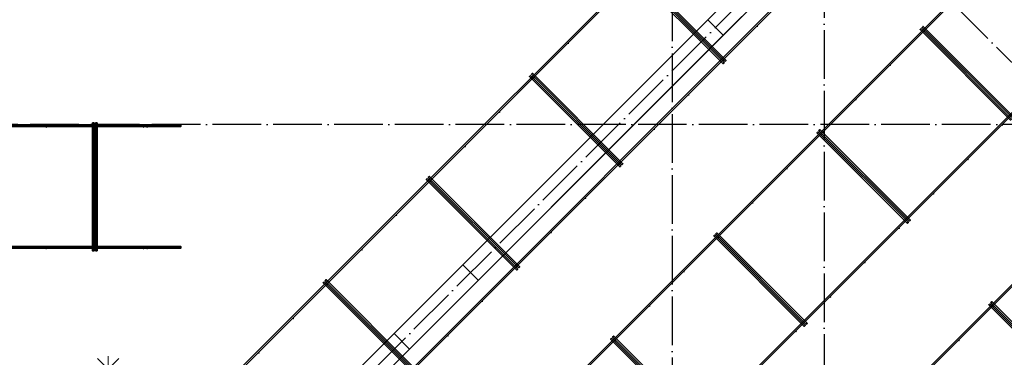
# Model space of a CAD drawing. Header units: millimetres. Extents: x -3483 to 105345, y -283423 to 72284.
# Tile 111 of 165: x 88532 to 96632, y 16585 to 19362. Entities that reach past the tile are written whole.
import ezdxf

# ---------------------------------------------------------------- set-up
doc = ezdxf.new("R2010")
doc.units = ezdxf.units.MM
doc.header["$PDMODE"] = 65
for name, pattern in [('______11', [500, 400, -50, 0, -50]), ('______2', [270, 200, -70]), ('______5', [1100, 800, -100, 100, -100])]:
    doc.linetypes.add(name, pattern=pattern)
doc.layers.add('Арм.стержн. Фиксатор', color=7, linetype='Continuous', lineweight=35, true_color=0x501e0f)
doc.layers.add('Осевая линия_ общее', color=7, linetype='______5', lineweight=13, true_color=0xa0a0a0)
doc.layers.add('Размерная линия_ общее', color=7, linetype='Continuous', lineweight=13)
doc.layers.add('Стена_ общее', color=7, linetype='Continuous', lineweight=35)
doc.styles.add('ISOCPEUR', font='ISOCPEUR')
doc.dimstyles.new('DIMSTYLE_4', dxfattribs={"dimtxt": 220, "dimasz": 250, "dimexe": 0, "dimexo": 0, "dimgap": 110, "dimtad": 2, "dimdec": 0, "dimrnd": 5, "dimzin": 12, "dimdsep": 46, "dimtxsty": 'ISOCPEUR', "dimblk1": 'ALL_ML_STRICH', "dimblk2": 'ALL_ML_STRICH', "dimsah": 1, "dimcen": 0, "dimclrd": 7, "dimclre": 256, "dimclrt": 7, "dimadec": 0, "dimazin": 0, "dimtfac": 1, "dimtdec": 0, "dimtix": 1, "dimtmove": 2, "dimatfit": 3, "dimfxl": 0, "dimtzin": 0, "dimlwd": 0, "dimlwe": -3, "dimarcsym": 0})

# ---------------------------------------------------------------- blocks, each defined once
blk = doc.blocks.new('СЛОЖНЫЙ_ОБЪЕКТ_9')
at = {"layer": 'Осевая линия_ общее', "color": 253, "linetype": '______11', "lineweight": -3, "true_color": 0xa0a0a0, "transparency": 33554687}
for p, q in [((84349.3, 9391.4), (97713.7, 22755.7)), ((100386.5, 15317), (94623.6, 21079.9))]:
    blk.add_line(p, q, dxfattribs=at)
blk = doc.blocks.new('ALL_ML_STRICH')
at = {"color": 0, "linetype": 'ByBlock', "lineweight": -2}
for p, q in [((0, -0.5), (0, 0.5)), ((-1, 0), (0.5, 0)), ((-0.3, -0.3), (0.3, 0.3))]:
    blk.add_line(p, q, dxfattribs=at)
blk = doc.blocks.new('*D867')
at = {"layer": 'DEFPOINTS', "color": 7, "linetype": 'Continuous', "lineweight": 13, "transparency": 33554687}
for p in [(89259.1, 16488.3), (89627.2, 16120.3), (88592, 15712.9)]:
    blk.add_point(p, dxfattribs=at)
at = {"layer": 'Размерная линия_ общее', "color": 7, "linetype": 'Continuous', "lineweight": -2, "transparency": 33554687}
blk.add_line((89259.1, 16488.3), (88537.9, 15767.1), dxfattribs=at)
at = {"layer": 'Размерная линия_ общее', "color": 253, "linetype": 'Continuous', "lineweight": -2, "true_color": 0xa0a0a0, "transparency": 33554687}
for p, q in [((89556.5, 16191), (89259.1, 16488.3)), ((88537.9, 15767.1), (88537.9, 15767.1))]:
    blk.add_line(p, q, dxfattribs=at)
at = {"layer": 'Размерная линия_ общее', "color": 7, "linetype": 'Continuous', "lineweight": 13, "transparency": 33554687, "xscale": 250, "yscale": 250, "zscale": 250}
for p, rotation in [((89259.1, 16488.3), 44.99999999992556), ((88537.9, 15767.1), 224.9999999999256)]:
    blk.add_blockref('ALL_ML_STRICH', p, dxfattribs=dict(at, rotation=rotation))
at = {"layer": 'Размерная линия_ общее', "color": 7, "linetype": 'Continuous', "lineweight": 13, "transparency": 33554687, "insert": (88808.7, 16264.2), "char_height": 220, "width": 880, "attachment_point": 5, "rotation": 45, "style": 'ISOCPEUR'}
blk.add_mtext('\\A1;{1020}', dxfattribs=at)
blk = doc.blocks.new('СЛОЖНЫЙ_ОБЪЕКТ_13')
at = {"layer": 'Стена_ общее', "color": 9, "linetype": 'Continuous', "lineweight": -3, "true_color": 0xc7c7c7, "transparency": 33554687}
for p, q in [((95267.1, 20436.4), (89511.2, 14680.6)), ((89638.5, 14553.3), (95394.4, 20309.2))]:
    blk.add_line(p, q, dxfattribs=at)

msp = doc.modelspace()

# ---------------------------------------------------------------- hatches: boundary and pattern name
at = {"layer": 'Арм.стержн. Фиксатор', "linetype": 'Continuous', "lineweight": 35, "transparency": 33554687}
for points in [[(94607, 19307.7), (94606.6, 19310), (94605.3, 19311.9), (94603.3, 19313.2), (94601, 19313.7), (94598.7, 19313.2), (94596.8, 19311.9), (94595.5, 19310), (94595, 19307.7), (94595.5, 19305.4), (94596.8, 19303.4), (94598.7, 19302.1), (94601, 19301.7), (94603.3, 19302.1), (94605.3, 19303.4), (94606.6, 19305.4)], [(95982.4, 19268.8), (95981.9, 19271.1), (95980.6, 19273), (95978.7, 19274.3), (95976.4, 19274.8), (95974.1, 19274.3), (95972.1, 19273), (95970.8, 19271.1), (95970.4, 19268.8), (95970.8, 19266.5), (95972.1, 19264.6), (95974.1, 19263.3), (95976.4, 19262.8), (95978.7, 19263.3), (95980.6, 19264.6), (95981.9, 19266.5)], [(93051.4, 19166.3), (93051, 19168.6), (93049.7, 19170.5), (93047.7, 19171.8), (93045.4, 19172.3), (93043.1, 19171.8), (93041.2, 19170.5), (93039.9, 19168.6), (93039.4, 19166.3), (93039.9, 19164), (93041.2, 19162), (93043.1, 19160.7), (93045.4, 19160.3), (93047.7, 19160.7), (93049.7, 19162), (93051, 19164)], [(94324.2, 19024.8), (94323.7, 19027.1), (94322.4, 19029.1), (94320.5, 19030.4), (94318.2, 19030.8), (94315.9, 19030.4), (94314, 19029.1), (94312.7, 19027.1), (94312.2, 19024.8), (94312.7, 19022.6), (94314, 19020.6), (94315.9, 19019.3), (94318.2, 19018.8), (94320.5, 19019.3), (94322.4, 19020.6), (94323.7, 19022.6)], [(95699.5, 18986), (95699.1, 18988.3), (95697.8, 18990.2), (95695.8, 18991.5), (95693.5, 18992), (95691.2, 18991.5), (95689.3, 18990.2), (95688, 18988.3), (95687.5, 18986), (95688, 18983.7), (95689.3, 18981.7), (95691.2, 18980.4), (95693.5, 18980), (95695.8, 18980.4), (95697.8, 18981.7), (95699.1, 18983.7)], [(92768.6, 18883.4), (92768.1, 18885.7), (92766.8, 18887.7), (92764.9, 18889), (92762.6, 18889.4), (92760.3, 18889), (92758.3, 18887.7), (92757, 18885.7), (92756.6, 18883.4), (92757, 18881.1), (92758.3, 18879.2), (92760.3, 18877.9), (92762.6, 18877.4), (92764.9, 18877.9), (92766.8, 18879.2), (92768.1, 18881.1)], [(94041.4, 18742), (94040.9, 18744.3), (94039.6, 18746.2), (94037.7, 18747.5), (94035.4, 18748), (94033.1, 18747.5), (94031.1, 18746.2), (94029.8, 18744.3), (94029.4, 18742), (94029.8, 18739.7), (94031.1, 18737.8), (94033.1, 18736.5), (94035.4, 18736), (94037.7, 18736.5), (94039.6, 18737.8), (94040.9, 18739.7)], [(95416.7, 18703.1), (95416.2, 18705.4), (95414.9, 18707.4), (95413, 18708.7), (95410.7, 18709.1), (95408.4, 18708.7), (95406.4, 18707.4), (95405.1, 18705.4), (95404.7, 18703.1), (95405.1, 18700.8), (95406.4, 18698.9), (95408.4, 18697.6), (95410.7, 18697.1), (95413, 18697.6), (95414.9, 18698.9), (95416.2, 18700.8)], [(92485.7, 18600.6), (92485.3, 18602.9), (92484, 18604.8), (92482, 18606.1), (92479.7, 18606.6), (92477.4, 18606.1), (92475.5, 18604.8), (92474.2, 18602.9), (92473.7, 18600.6), (92474.2, 18598.3), (92475.5, 18596.3), (92477.4, 18595), (92479.7, 18594.6), (92482, 18595), (92484, 18596.3), (92485.3, 18598.3)], [(88756, 18478), (88755.5, 18480.3), (88754.2, 18482.2), (88752.3, 18483.5), (88750, 18484), (88747.7, 18483.5), (88745.8, 18482.2), (88744.5, 18480.3), (88744, 18478), (88744.5, 18475.7), (88745.8, 18473.8), (88747.7, 18472.5), (88750, 18472), (88752.3, 18472.5), (88754.2, 18473.8), (88755.5, 18475.7)], [(89156, 18478), (89155.5, 18480.3), (89154.2, 18482.2), (89152.3, 18483.5), (89150, 18484), (89147.7, 18483.5), (89145.8, 18482.2), (89144.5, 18480.3), (89144, 18478), (89144.5, 18475.7), (89145.8, 18473.8), (89147.7, 18472.5), (89150, 18472), (89152.3, 18472.5), (89154.2, 18473.8), (89155.5, 18475.7)], [(89556, 18478), (89555.5, 18480.3), (89554.2, 18482.2), (89552.3, 18483.5), (89550, 18484), (89547.7, 18483.5), (89545.8, 18482.2), (89544.5, 18480.3), (89544, 18478), (89544.5, 18475.7), (89545.8, 18473.8), (89547.7, 18472.5), (89550, 18472), (89552.3, 18472.5), (89554.2, 18473.8), (89555.5, 18475.7)], [(89586, 18478), (89585.5, 18480.3), (89584.2, 18482.2), (89582.3, 18483.5), (89580, 18484), (89577.7, 18483.5), (89575.8, 18482.2), (89574.5, 18480.3), (89574, 18478), (89574.5, 18475.7), (89575.8, 18473.8), (89577.7, 18472.5), (89580, 18472), (89582.3, 18472.5), (89584.2, 18473.8), (89585.5, 18475.7)], [(96622.3, 18494.5), (96621.8, 18496.8), (96620.5, 18498.8), (96618.6, 18500.1), (96616.3, 18500.5), (96614, 18500.1), (96612.1, 18498.8), (96610.8, 18496.8), (96610.3, 18494.5), (96610.8, 18492.2), (96612.1, 18490.3), (96614, 18489), (96616.3, 18488.5), (96618.6, 18489), (96620.5, 18490.3), (96621.8, 18492.2)], [(93758.5, 18459.2), (93758.1, 18461.5), (93756.8, 18463.4), (93754.8, 18464.7), (93752.5, 18465.2), (93750.2, 18464.7), (93748.3, 18463.4), (93747, 18461.5), (93746.5, 18459.2), (93747, 18456.9), (93748.3, 18454.9), (93750.2, 18453.6), (93752.5, 18453.2), (93754.8, 18453.6), (93756.8, 18454.9), (93758.1, 18456.9)], [(95133.8, 18420.3), (95133.4, 18422.6), (95132.1, 18424.5), (95130.1, 18425.8), (95127.8, 18426.3), (95125.5, 18425.8), (95123.6, 18424.5), (95122.3, 18422.6), (95121.8, 18420.3), (95122.3, 18418), (95123.6, 18416), (95125.5, 18414.7), (95127.8, 18414.3), (95130.1, 18414.7), (95132.1, 18416), (95133.4, 18418)], [(92202.9, 18317.7), (92202.4, 18320), (92201.1, 18322), (92199.2, 18323.3), (92196.9, 18323.7), (92194.6, 18323.3), (92192.6, 18322), (92191.3, 18320), (92190.9, 18317.7), (92191.3, 18315.4), (92192.6, 18313.5), (92194.6, 18312.2), (92196.9, 18311.7), (92199.2, 18312.2), (92201.1, 18313.5), (92202.4, 18315.4)], [(93475.7, 18176.3), (93475.2, 18178.6), (93473.9, 18180.6), (93472, 18181.9), (93469.7, 18182.3), (93467.4, 18181.9), (93465.4, 18180.6), (93464.1, 18178.6), (93463.7, 18176.3), (93464.1, 18174), (93465.4, 18172.1), (93467.4, 18170.8), (93469.7, 18170.3), (93472, 18170.8), (93473.9, 18172.1), (93475.2, 18174)], [(96339.5, 18211.7), (96339, 18214), (96337.7, 18215.9), (96335.8, 18217.2), (96333.5, 18217.7), (96331.2, 18217.2), (96329.2, 18215.9), (96327.9, 18214), (96327.5, 18211.7), (96327.9, 18209.4), (96329.2, 18207.4), (96331.2, 18206.1), (96333.5, 18205.7), (96335.8, 18206.1), (96337.7, 18207.4), (96339, 18209.4)], [(94851, 18137.4), (94850.5, 18139.7), (94849.2, 18141.7), (94847.3, 18143), (94845, 18143.4), (94842.7, 18143), (94840.8, 18141.7), (94839.5, 18139.7), (94839, 18137.4), (94839.5, 18135.1), (94840.8, 18133.2), (94842.7, 18131.9), (94845, 18131.4), (94847.3, 18131.9), (94849.2, 18133.2), (94850.5, 18135.1)], [(91920, 18034.9), (91919.6, 18037.2), (91918.3, 18039.1), (91916.3, 18040.4), (91914, 18040.9), (91911.7, 18040.4), (91909.8, 18039.1), (91908.5, 18037.2), (91908, 18034.9), (91908.5, 18032.6), (91909.8, 18030.7), (91911.7, 18029.4), (91914, 18028.9), (91916.3, 18029.4), (91918.3, 18030.7), (91919.6, 18032.6)], [(96056.6, 17928.8), (96056.2, 17931.1), (96054.9, 17933.1), (96052.9, 17934.4), (96050.6, 17934.8), (96048.3, 17934.4), (96046.4, 17933.1), (96045.1, 17931.1), (96044.6, 17928.8), (96045.1, 17926.5), (96046.4, 17924.6), (96048.3, 17923.3), (96050.6, 17922.8), (96052.9, 17923.3), (96054.9, 17924.6), (96056.2, 17926.5)], [(93192.8, 17893.5), (93192.4, 17895.8), (93191.1, 17897.7), (93189.1, 17899), (93186.8, 17899.5), (93184.5, 17899), (93182.6, 17897.7), (93181.3, 17895.8), (93180.8, 17893.5), (93181.3, 17891.2), (93182.6, 17889.2), (93184.5, 17887.9), (93186.8, 17887.5), (93189.1, 17887.9), (93191.1, 17889.2), (93192.4, 17891.2)], [(94568.2, 17854.6), (94567.7, 17856.9), (94566.4, 17858.8), (94564.5, 17860.1), (94562.2, 17860.6), (94559.9, 17860.1), (94557.9, 17858.8), (94556.6, 17856.9), (94556.2, 17854.6), (94556.6, 17852.3), (94557.9, 17850.3), (94559.9, 17849), (94562.2, 17848.6), (94564.5, 17849), (94566.4, 17850.3), (94567.7, 17852.3)], [(91637.2, 17752.1), (91636.7, 17754.4), (91635.4, 17756.3), (91633.5, 17757.6), (91631.2, 17758.1), (91628.9, 17757.6), (91627, 17756.3), (91625.7, 17754.4), (91625.2, 17752.1), (91625.7, 17749.8), (91627, 17747.8), (91628.9, 17746.5), (91631.2, 17746.1), (91633.5, 17746.5), (91635.4, 17747.8), (91636.7, 17749.8)], [(92910, 17610.6), (92909.5, 17612.9), (92908.2, 17614.9), (92906.3, 17616.2), (92904, 17616.6), (92901.7, 17616.2), (92899.7, 17614.9), (92898.4, 17612.9), (92898, 17610.6), (92898.4, 17608.3), (92899.7, 17606.4), (92901.7, 17605.1), (92904, 17604.6), (92906.3, 17605.1), (92908.2, 17606.4), (92909.5, 17608.3)], [(94285.3, 17571.7), (94284.9, 17574), (94283.6, 17576), (94281.6, 17577.3), (94279.3, 17577.7), (94277, 17577.3), (94275.1, 17576), (94273.8, 17574), (94273.3, 17571.7), (94273.8, 17569.4), (94275.1, 17567.5), (94277, 17566.2), (94279.3, 17565.7), (94281.6, 17566.2), (94283.6, 17567.5), (94284.9, 17569.4)], [(95773.8, 17646), (95773.3, 17648.3), (95772, 17650.2), (95770.1, 17651.5), (95767.8, 17652), (95765.5, 17651.5), (95763.5, 17650.2), (95762.2, 17648.3), (95761.8, 17646), (95762.2, 17643.7), (95763.5, 17641.7), (95765.5, 17640.4), (95767.8, 17640), (95770.1, 17640.4), (95772, 17641.7), (95773.3, 17643.7)], [(88756, 17478), (88755.5, 17480.3), (88754.2, 17482.2), (88752.3, 17483.5), (88750, 17484), (88747.7, 17483.5), (88745.8, 17482.2), (88744.5, 17480.3), (88744, 17478), (88744.5, 17475.7), (88745.8, 17473.8), (88747.7, 17472.5), (88750, 17472), (88752.3, 17472.5), (88754.2, 17473.8), (88755.5, 17475.7)], [(89156, 17478), (89155.5, 17480.3), (89154.2, 17482.2), (89152.3, 17483.5), (89150, 17484), (89147.7, 17483.5), (89145.8, 17482.2), (89144.5, 17480.3), (89144, 17478), (89144.5, 17475.7), (89145.8, 17473.8), (89147.7, 17472.5), (89150, 17472), (89152.3, 17472.5), (89154.2, 17473.8), (89155.5, 17475.7)], [(89556, 17478), (89555.5, 17480.3), (89554.2, 17482.2), (89552.3, 17483.5), (89550, 17484), (89547.7, 17483.5), (89545.8, 17482.2), (89544.5, 17480.3), (89544, 17478), (89544.5, 17475.7), (89545.8, 17473.8), (89547.7, 17472.5), (89550, 17472), (89552.3, 17472.5), (89554.2, 17473.8), (89555.5, 17475.7)], [(89586, 17478), (89585.5, 17480.3), (89584.2, 17482.2), (89582.3, 17483.5), (89580, 17484), (89577.7, 17483.5), (89575.8, 17482.2), (89574.5, 17480.3), (89574, 17478), (89574.5, 17475.7), (89575.8, 17473.8), (89577.7, 17472.5), (89580, 17472), (89582.3, 17472.5), (89584.2, 17473.8), (89585.5, 17475.7)], [(91354.4, 17469.2), (91353.9, 17471.5), (91352.6, 17473.5), (91350.7, 17474.8), (91348.4, 17475.2), (91346.1, 17474.8), (91344.1, 17473.5), (91342.8, 17471.5), (91342.4, 17469.2), (91342.8, 17466.9), (91344.1, 17465), (91346.1, 17463.7), (91348.4, 17463.2), (91350.7, 17463.7), (91352.6, 17465), (91353.9, 17466.9)], [(95490.9, 17363.1), (95490.5, 17365.4), (95489.2, 17367.4), (95487.2, 17368.7), (95484.9, 17369.1), (95482.6, 17368.7), (95480.7, 17367.4), (95479.4, 17365.4), (95478.9, 17363.1), (95479.4, 17360.9), (95480.7, 17358.9), (95482.6, 17357.6), (95484.9, 17357.1), (95487.2, 17357.6), (95489.2, 17358.9), (95490.5, 17360.9)], [(92627.1, 17327.8), (92626.7, 17330.1), (92625.4, 17332), (92623.4, 17333.3), (92621.1, 17333.8), (92618.9, 17333.3), (92616.9, 17332), (92615.6, 17330.1), (92615.1, 17327.8), (92615.6, 17325.5), (92616.9, 17323.5), (92618.9, 17322.2), (92621.1, 17321.8), (92623.4, 17322.2), (92625.4, 17323.5), (92626.7, 17325.5)], [(94002.5, 17288.9), (94002, 17291.2), (94000.7, 17293.1), (93998.8, 17294.4), (93996.5, 17294.9), (93994.2, 17294.4), (93992.2, 17293.1), (93990.9, 17291.2), (93990.5, 17288.9), (93990.9, 17286.6), (93992.2, 17284.7), (93994.2, 17283.4), (93996.5, 17282.9), (93998.8, 17283.4), (94000.7, 17284.7), (94002, 17286.6)], [(91071.5, 17186.4), (91071.1, 17188.7), (91069.8, 17190.6), (91067.8, 17191.9), (91065.5, 17192.4), (91063.2, 17191.9), (91061.3, 17190.6), (91060, 17188.7), (91059.5, 17186.4), (91060, 17184.1), (91061.3, 17182.1), (91063.2, 17180.8), (91065.5, 17180.4), (91067.8, 17180.8), (91069.8, 17182.1), (91071.1, 17184.1)], [(92344.3, 17044.9), (92343.8, 17047.2), (92342.5, 17049.2), (92340.6, 17050.5), (92338.3, 17050.9), (92336, 17050.5), (92334.1, 17049.2), (92332.8, 17047.2), (92332.3, 17044.9), (92332.8, 17042.7), (92334.1, 17040.7), (92336, 17039.4), (92338.3, 17038.9), (92340.6, 17039.4), (92342.5, 17040.7), (92343.8, 17042.7)], [(93719.6, 17006.1), (93719.2, 17008.4), (93717.9, 17010.3), (93715.9, 17011.6), (93713.6, 17012.1), (93711.3, 17011.6), (93709.4, 17010.3), (93708.1, 17008.4), (93707.6, 17006.1), (93708.1, 17003.8), (93709.4, 17001.8), (93711.3, 17000.5), (93713.6, 17000.1), (93715.9, 17000.5), (93717.9, 17001.8), (93719.2, 17003.8)], [(95208.1, 17080.3), (95207.6, 17082.6), (95206.3, 17084.5), (95204.4, 17085.8), (95202.1, 17086.3), (95199.8, 17085.8), (95197.8, 17084.5), (95196.5, 17082.6), (95196.1, 17080.3), (95196.5, 17078), (95197.8, 17076.1), (95199.8, 17074.8), (95202.1, 17074.3), (95204.4, 17074.8), (95206.3, 17076.1), (95207.6, 17078)], [(96548.1, 17006.1), (96547.6, 17008.4), (96546.3, 17010.3), (96544.4, 17011.6), (96542.1, 17012.1), (96539.8, 17011.6), (96537.8, 17010.3), (96536.5, 17008.4), (96536.1, 17006.1), (96536.5, 17003.8), (96537.8, 17001.8), (96539.8, 17000.5), (96542.1, 17000.1), (96544.4, 17000.5), (96546.3, 17001.8), (96547.6, 17003.8)], [(90788.7, 16903.5), (90788.2, 16905.8), (90786.9, 16907.8), (90785, 16909.1), (90782.7, 16909.5), (90780.4, 16909.1), (90778.4, 16907.8), (90777.1, 16905.8), (90776.7, 16903.5), (90777.1, 16901.2), (90778.4, 16899.3), (90780.4, 16898), (90782.7, 16897.5), (90785, 16898), (90786.9, 16899.3), (90788.2, 16901.2)], [(92061.5, 16762.1), (92061, 16764.4), (92059.7, 16766.3), (92057.8, 16767.6), (92055.5, 16768.1), (92053.2, 16767.6), (92051.2, 16766.3), (92049.9, 16764.4), (92049.5, 16762.1), (92049.9, 16759.8), (92051.2, 16757.9), (92053.2, 16756.6), (92055.5, 16756.1), (92057.8, 16756.6), (92059.7, 16757.9), (92061, 16759.8)], [(94925.2, 16797.5), (94924.8, 16799.8), (94923.5, 16801.7), (94921.5, 16803), (94919.2, 16803.5), (94916.9, 16803), (94915, 16801.7), (94913.7, 16799.8), (94913.2, 16797.5), (94913.7, 16795.2), (94915, 16793.2), (94916.9, 16791.9), (94919.2, 16791.5), (94921.5, 16791.9), (94923.5, 16793.2), (94924.8, 16795.2)], [(93436.8, 16723.2), (93436.3, 16725.5), (93435, 16727.5), (93433.1, 16728.8), (93430.8, 16729.2), (93428.5, 16728.8), (93426.5, 16727.5), (93425.2, 16725.5), (93424.8, 16723.2), (93425.2, 16720.9), (93426.5, 16719), (93428.5, 16717.7), (93430.8, 16717.2), (93433.1, 16717.7), (93435, 16719), (93436.3, 16720.9)], [(96265.2, 16723.2), (96264.8, 16725.5), (96263.5, 16727.5), (96261.5, 16728.8), (96259.2, 16729.2), (96256.9, 16728.8), (96255, 16727.5), (96253.7, 16725.5), (96253.2, 16723.2), (96253.7, 16720.9), (96255, 16719), (96256.9, 16717.7), (96259.2, 16717.2), (96261.5, 16717.7), (96263.5, 16719), (96264.8, 16720.9)], [(90505.8, 16620.7), (90505.4, 16623), (90504.1, 16624.9), (90502.1, 16626.2), (90499.8, 16626.7), (90497.5, 16626.2), (90495.6, 16624.9), (90494.3, 16623), (90493.8, 16620.7), (90494.3, 16618.4), (90495.6, 16616.4), (90497.5, 16615.1), (90499.8, 16614.7), (90502.1, 16615.1), (90504.1, 16616.4), (90505.4, 16618.4)]]:
    msp.add_hatch(color=34, dxfattribs=at).paths.add_polyline_path(points)

# ---------------------------------------------------------------- linework, layer by layer
at = {"layer": 'Арм.стержн. Фиксатор', "color": 34, "linetype": 'Continuous', "lineweight": 25, "transparency": 33554687}
for points in [[(90026, 16172.4), (95202.9, 21349.2), (95211.3, 21340.7), (90034.5, 16163.9), (90026, 16172.4)], [(90026, 16172.4), (95202.9, 21349.2), (95211.3, 21340.7), (90034.5, 16163.9), (90026, 16172.4)], [(90773, 15505.1), (95910, 20642.1), (95918.5, 20633.6), (90781.4, 15496.6), (90773, 15505.1)], [(90773, 15505.1), (95910, 20642.1), (95918.5, 20633.6), (90781.4, 15496.6), (90773, 15505.1)], [(83959.9, 7277.8), (96353.2, 19671.1), (96361.7, 19662.6), (83968.4, 7269.3), (83959.9, 7277.8)], [(83959.9, 7277.8), (96353.2, 19671.1), (96361.7, 19662.6), (83968.4, 7269.3), (83959.9, 7277.8)], [(84667, 6570.6), (97060.4, 18964), (97068.8, 18955.5), (84675.5, 6562.2), (84667, 6570.6)], [(84667, 6570.6), (97060.4, 18964), (97068.8, 18955.5), (84675.5, 6562.2), (84667, 6570.6)]]:
    msp.add_lwpolyline(points, dxfattribs=at)
at = {"layer": 'Арм.стержн. Фиксатор', "color": 34, "linetype": 'Continuous', "lineweight": 35, "transparency": 33554687}
for points in [[(85374.1, 5863.5), (99332.4, 19821.8), (99340.9, 19813.3), (85382.6, 5855.1), (85374.1, 5863.5)], [(85374.1, 5863.5), (99332.4, 19821.8), (99340.9, 19813.3), (85382.6, 5855.1), (85374.1, 5863.5)], [(94334.4, 19017.1), (93590.5, 19761), (93599, 19769.5), (94342.9, 19025.6), (94334.4, 19017.1)], [(93582.2, 19752.4), (94326.1, 19008.5), (94317.6, 19000), (93573.7, 19743.9), (93582.2, 19752.4)], [(95947, 19288.8), (96690.9, 18544.9), (96682.4, 18536.4), (95938.5, 19280.3), (95947, 19288.8)], [(96699.2, 18553.5), (95955.3, 19297.4), (95963.8, 19305.9), (96707.7, 18562), (96699.2, 18553.5)], [(92733.6, 18903.9), (93477.6, 18159.9), (93469.1, 18151.5), (92725.2, 18895.4), (92733.6, 18903.9)], [(93485.9, 18168.6), (92742, 18912.5), (92750.4, 18921), (93494.4, 18177.1), (93485.9, 18168.6)], [(80630, 18496), (89858.2, 18496), (89858.2, 18484), (80630, 18484), (80630, 18496)], [(80630, 18496), (89858.2, 18496), (89858.2, 18484), (80630, 18484), (80630, 18496)], [(89144, 18512.9), (89144, 17460.8), (89132, 17460.8), (89132, 18512.9), (89144, 18512.9)], [(89156, 17461.1), (89156, 18513.1), (89168, 18513.1), (89168, 17461.1), (89156, 17461.1)], [(95098.4, 18440.2), (95842.4, 17696.3), (95833.9, 17687.8), (95090, 18431.8), (95098.4, 18440.2)], [(95850.7, 17705), (95106.8, 18448.9), (95115.3, 18457.4), (95859.2, 17713.5), (95850.7, 17705)], [(92637.4, 17320.1), (91893.4, 18064), (91901.9, 18072.5), (92645.8, 17328.6), (92637.4, 17320.1)], [(91885.1, 18055.3), (92629, 17311.4), (92620.5, 17302.9), (91876.6, 18046.9), (91885.1, 18055.3)], [(94249.9, 17591.7), (94993.8, 16847.8), (94985.4, 16839.3), (94241.4, 17583.2), (94249.9, 17591.7)], [(95002.2, 16856.5), (94258.2, 17600.4), (94266.7, 17608.9), (95010.6, 16864.9), (95002.2, 16856.5)], [(80630, 17496), (89858.2, 17496), (89858.2, 17484), (80630, 17484), (80630, 17496)], [(80630, 17496), (89858.2, 17496), (89858.2, 17484), (80630, 17484), (80630, 17496)], [(91036.6, 17206.8), (91780.5, 16462.9), (91772, 16454.4), (91028.1, 17198.3), (91036.6, 17206.8)], [(91788.8, 16471.5), (91044.9, 17215.5), (91053.4, 17224), (91797.3, 16480), (91788.8, 16471.5)], [(96512.7, 17026), (97256.6, 16282.1), (97248.1, 16273.6), (96504.2, 17017.6), (96512.7, 17026)], [(97264.9, 16290.8), (96521, 17034.7), (96529.5, 17043.2), (97273.4, 16299.3), (97264.9, 16290.8)], [(93401.4, 16743.2), (94145.3, 15999.3), (94136.8, 15990.8), (93392.9, 16734.7), (93401.4, 16743.2)], [(94153.6, 16007.9), (93409.7, 16751.8), (93418.2, 16760.3), (94162.1, 16016.4), (94153.6, 16007.9)]]:
    msp.add_lwpolyline(points, dxfattribs=at)
at = {"layer": 'Осевая линия_ общее', "color": 253, "linetype": '______11', "lineweight": -3, "true_color": 0xa0a0a0, "transparency": 33554687}
for p, q in [((93900, 46590), (93900, -2827.9)), ((95150, 40780), (95150, -2827.9)), ((101020, 18500), (77142.2, 18500))]:
    msp.add_line(p, q, dxfattribs=at)
at = {"layer": 'Стена_ общее', "color": 7, "linetype": 'Continuous', "lineweight": 25, "transparency": 33554687}
for p, q in [((94545.8, 19715.2), (94192.3, 19361.6)), ((94319.6, 19234.4), (94673.1, 19587.9)), ((94319.6, 19234.4), (94673.1, 19587.9)), ((89511.2, 14680.6), (94192.3, 19361.6)), ((89511.2, 14680.6), (94192.3, 19361.6)), ((94192.3, 19361.6), (94319.6, 19234.4)), ((94192.3, 19361.6), (94319.6, 19234.4)), ((94319.6, 19234.4), (89638.5, 14553.3)), ((94319.6, 19234.4), (89638.5, 14553.3))]:
    msp.add_line(p, q, dxfattribs=at)
at = {"layer": 'Стена_ общее', "color": 253, "linetype": '______2', "lineweight": 18, "true_color": 0xababab, "transparency": 33554687}
for p, q in [((92304.3, 17219.1), (92177, 17346.4)), ((92304.3, 17219.1), (92177, 17346.4)), ((91611.3, 16780.7), (91738.6, 16653.4)), ((91611.3, 16780.7), (91738.6, 16653.4))]:
    msp.add_line(p, q, dxfattribs=at)

# ---------------------------------------------------------------- block references
at = {"layer": 'Осевая линия_ общее', "color": 253, "linetype": '______11', "lineweight": -3, "true_color": 0xa0a0a0, "transparency": 33554687}
msp.add_blockref('СЛОЖНЫЙ_ОБЪЕКТ_9', (0, 0), dxfattribs=at)
at = {"layer": 'Стена_ общее', "color": 9, "linetype": 'Continuous', "lineweight": -3, "true_color": 0xc7c7c7, "transparency": 33554687}
msp.add_blockref('СЛОЖНЫЙ_ОБЪЕКТ_13', (0, 0), dxfattribs=at)

# ---------------------------------------------------------------- dimensions: what is measured, and where the dimension line sits
at = {"layer": 'Размерная линия_ общее', "color": 7, "linetype": 'Continuous', "lineweight": 13, "transparency": 33554687}
dim = msp.add_linear_dim(base=(88537.9, 15767.1), p1=(89556.5, 16191), p2=(88537.9, 15767.1), angle=225, dimstyle='DIMSTYLE_4', override={"dimpost": '<>', "dimclrd": 7, "dimclre": 253, "dimclrt": 7, "dimlwd": 0, "dimlwe": 65533}, dxfattribs=at)
dim.commit()
dim.dimension.update_dxf_attribs({"geometry": '*D867', "text_midpoint": (88808.7, 16264.2), "dimtype": 160})

doc.saveas('drawing.dxf')
